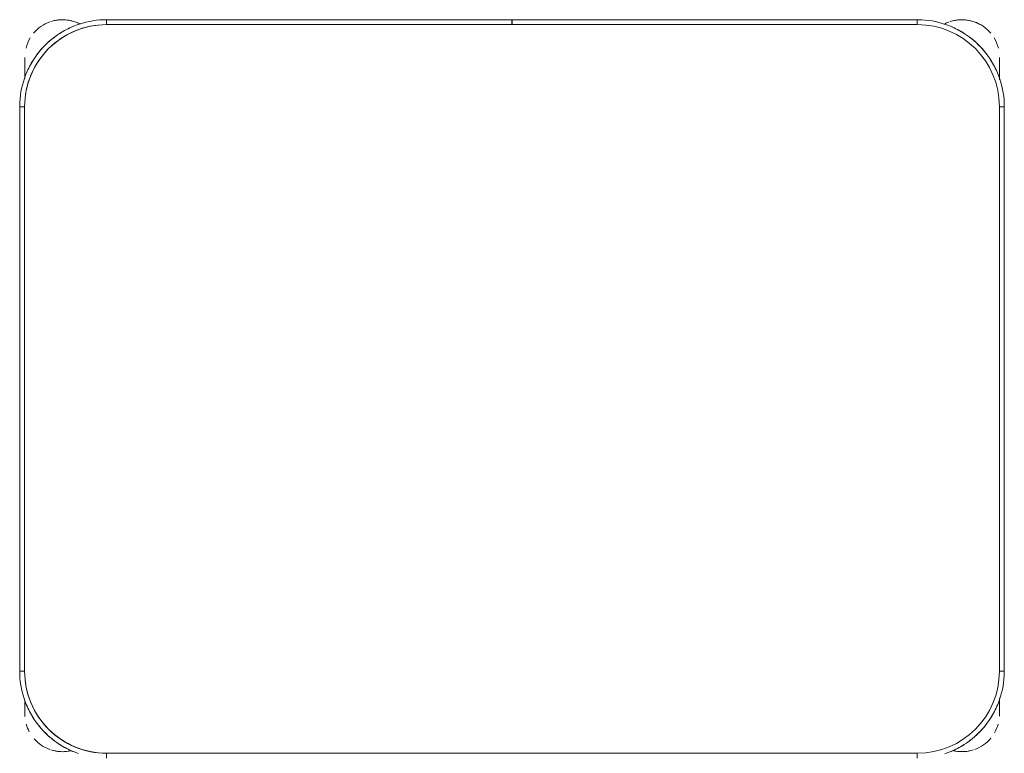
# Model space of a CAD drawing. Header units: metres. Extents: x 2.9 to 42.3, y -72.9 to -49.3.
# Tile 69 of 256: x 6.413 to 7.013, y -63.122 to -62.675. Entities that reach past the tile are written whole.
import ezdxf

# ---------------------------------------------------------------- set-up
doc = ezdxf.new("R2010")
doc.units = ezdxf.units.M
doc.layers.add('I-FURN', color=7, linetype='Continuous', lineweight=18)

# ---------------------------------------------------------------- blocks, each defined once
blk = doc.blocks.new('ConjuntoParaAlunoTamanho6 - CJA06_ConjuntoParaAlunoTamanho6-V21-2PAV')
at = {"layer": 'I-FURN', "color": 253, "true_color": 0xaaaaaa}
for p, q in [((-0.247, 0.06497), (-0.247, 0.06197)), ((0.247, 0.06497), (0.247, 0.06197)), ((-0.29713, 0.03797), (-0.29713, 0.02828)), ((-0.29713, 0.02878), (-0.29713, 0.03797)), ((0.29687, 0.03797), (0.29687, 0.02961)), ((0.29687, 0.03299), (0.29687, 0.03797)), ((-0.3, 0.01197), (-0.3, -0.33203)), ((-0.3, 0.01197), (-0.297, 0.01197)), ((-0.3, 0.01197), (-0.3, -0.33203)), ((0.3, 0.01197), (0.297, 0.01197)), ((0.3, -0.33203), (0.3, 0.01197)), ((0.3, -0.33203), (0.3, 0.01197)), ((-0.3, -0.33203), (-0.297, -0.33203)), ((0.3, -0.33203), (0.297, -0.33203)), ((-0.29713, -0.34835), (-0.29713, -0.35394)), ((-0.29713, -0.34868), (-0.29713, -0.36203)), ((0.29687, -0.35394), (0.29687, -0.3492)), ((0.29687, -0.36203), (0.29687, -0.34961)), ((-0.29713, -0.35705), (-0.29713, -0.36203)), ((0.29687, -0.36203), (0.29687, -0.35705)), ((-0.247, -0.38503), (-0.247, -0.38203)), ((-0.00005, -0.38203), (-0.00005, -0.38503)), ((0.00005, -0.38503), (0.00005, -0.38203)), ((0.247, -0.38503), (0.247, -0.38203)), ((-0.247, -0.38503), (-0.00005, -0.38503)), ((-0.247, -0.38503), (-0.00005, -0.38503)), ((0.00005, -0.38503), (0.247, -0.38503)), ((0.00005, -0.38503), (0.247, -0.38503))]:
    blk.add_line(p, q, dxfattribs=at)
at = {"layer": 'I-FURN', "color": 253, "true_color": 0xaaaaaa, "flags": 128}
for points in [[(-0.26367, 0.06228), (-0.26567, 0.06157), (-0.26764, 0.06078), (-0.26957, 0.05992), (-0.27147, 0.05898), (-0.27333, 0.05796), (-0.27515, 0.05687), (-0.27693, 0.05571), (-0.27865, 0.05448), (-0.28033, 0.05318), (-0.28195, 0.05181), (-0.28351, 0.05038), (-0.28502, 0.04889), (-0.28647, 0.04734), (-0.28785, 0.04574), (-0.28917, 0.04407), (-0.29042, 0.04236), (-0.2916, 0.0406), (-0.29271, 0.0388), (-0.29374, 0.03695), (-0.29471, 0.03506), (-0.29559, 0.03313), (-0.2964, 0.03117), (-0.29713, 0.02918), (-0.29777, 0.02716), (-0.29834, 0.02512), (-0.29883, 0.02306), (-0.29923, 0.02097), (-0.29955, 0.01888), (-0.29978, 0.01677), (-0.29993, 0.01466), (-0.3, 0.01254), (-0.3, 0.01197)], [(0.247, 0.06197), (0.1235, 0.06197), (0, 0.06197), (-0.1235, 0.06197), (-0.247, 0.06197)], [(-0.247, 0.06197), (-0.1235, 0.06197), (0, 0.06197), (0.1235, 0.06197), (0.247, 0.06197)], [(0.3, 0.01197), (0.29996, 0.01409), (0.29983, 0.0162), (0.29962, 0.01831), (0.29932, 0.02041), (0.29894, 0.0225), (0.29848, 0.02456), (0.29794, 0.02661), (0.29731, 0.02864), (0.2966, 0.03064), (0.29582, 0.03261), (0.29495, 0.03454), (0.29401, 0.03644), (0.29299, 0.0383), (0.2919, 0.04012), (0.29074, 0.04189), (0.28951, 0.04362), (0.28821, 0.04529), (0.28685, 0.04691), (0.28542, 0.04848), (0.28393, 0.04999), (0.28238, 0.05143), (0.28077, 0.05282), (0.27911, 0.05413), (0.2774, 0.05538), (0.27564, 0.05656), (0.27383, 0.05767), (0.27198, 0.05871), (0.27009, 0.05967), (0.26816, 0.06056), (0.2662, 0.06136), (0.26421, 0.06209)], [(-0.29713, 0.03797), (-0.29713, 0.03796), (-0.29713, 0.03792), (-0.29713, 0.03785), (-0.29713, 0.03775), (-0.29713, 0.03763), (-0.29713, 0.03748), (-0.29713, 0.03731), (-0.29713, 0.03711), (-0.29713, 0.03688), (-0.29713, 0.03663), (-0.29713, 0.03635), (-0.29713, 0.03605), (-0.29713, 0.03572), (-0.29713, 0.03537), (-0.29713, 0.035), (-0.29713, 0.03461), (-0.29713, 0.03419), (-0.29713, 0.03375), (-0.29713, 0.03329), (-0.29713, 0.03282), (-0.29713, 0.03232), (-0.29713, 0.0318), (-0.29713, 0.03127), (-0.29713, 0.03072), (-0.29713, 0.03016), (-0.29713, 0.02958), (-0.29713, 0.02898)], [(0.29687, 0.03), (0.29687, 0.03057), (0.29687, 0.03112), (0.29687, 0.03166), (0.29687, 0.03218), (0.29687, 0.03268), (0.29687, 0.03317), (0.29687, 0.03363), (0.29687, 0.03407), (0.29687, 0.0345), (0.29687, 0.0349), (0.29687, 0.03528), (0.29687, 0.03563), (0.29687, 0.03596), (0.29687, 0.03627), (0.29687, 0.03656), (0.29687, 0.03682), (0.29687, 0.03705), (0.29687, 0.03726), (0.29687, 0.03744), (0.29687, 0.0376), (0.29687, 0.03772), (0.29687, 0.03783), (0.29687, 0.0379), (0.29687, 0.03795), (0.29687, 0.03797)], [(-0.297, 0.01197), (-0.297, -0.07403), (-0.297, -0.16003), (-0.297, -0.24603), (-0.297, -0.33203)], [(-0.297, -0.33203), (-0.297, -0.24603), (-0.297, -0.16003), (-0.297, -0.07403), (-0.297, 0.01197)], [(0.297, -0.33203), (0.297, -0.24603), (0.297, -0.16003), (0.297, -0.07403), (0.297, 0.01197)], [(0.297, 0.01197), (0.297, -0.07403), (0.297, -0.16003), (0.297, -0.24603), (0.297, -0.33203)], [(-0.3, -0.33203), (-0.29996, -0.33415), (-0.29983, -0.33627), (-0.29962, -0.33838), (-0.29932, -0.34048), (-0.29894, -0.34256), (-0.29848, -0.34463), (-0.29794, -0.34668), (-0.29731, -0.34871), (-0.2966, -0.3507), (-0.29582, -0.35267), (-0.29495, -0.35461), (-0.29401, -0.35651), (-0.29299, -0.35837), (-0.2919, -0.36019), (-0.29074, -0.36196), (-0.28951, -0.36368), (-0.28821, -0.36536), (-0.28685, -0.36698), (-0.28542, -0.36855), (-0.28393, -0.37005), (-0.28238, -0.3715), (-0.28077, -0.37288), (-0.27911, -0.3742), (-0.2774, -0.37545), (-0.27564, -0.37663), (-0.27383, -0.37774), (-0.27198, -0.37878), (-0.27009, -0.37974), (-0.26816, -0.38062), (-0.2662, -0.38143), (-0.26421, -0.38216), (-0.2622, -0.38281), (-0.26015, -0.38338), (-0.25809, -0.38386), (-0.25601, -0.38426), (-0.25391, -0.38458), (-0.25181, -0.38482), (-0.24969, -0.38497), (-0.24757, -0.38503), (-0.247, -0.38503)], [(0.247, -0.38503), (0.24912, -0.38499), (0.25124, -0.38486), (0.25334, -0.38465), (0.25544, -0.38436), (0.25753, -0.38398), (0.2596, -0.38351), (0.26165, -0.38297), (0.26367, -0.38234), (0.26567, -0.38164), (0.26764, -0.38085), (0.26957, -0.37999), (0.27147, -0.37904), (0.27333, -0.37803), (0.27515, -0.37694), (0.27693, -0.37578), (0.27865, -0.37454), (0.28033, -0.37324), (0.28195, -0.37188), (0.28351, -0.37045), (0.28502, -0.36896), (0.28647, -0.36741), (0.28785, -0.3658), (0.28917, -0.36414), (0.29042, -0.36243), (0.2916, -0.36067), (0.29271, -0.35886), (0.29374, -0.35701), (0.29471, -0.35512), (0.29559, -0.3532), (0.2964, -0.35124), (0.29713, -0.34925), (0.29777, -0.34723), (0.29834, -0.34519), (0.29883, -0.34312), (0.29923, -0.34104), (0.29955, -0.33895), (0.29978, -0.33684), (0.29993, -0.33472), (0.3, -0.33261), (0.3, -0.33203)], [(-0.29713, -0.34907), (-0.29713, -0.34973), (-0.29713, -0.35038), (-0.29713, -0.35102), (-0.29713, -0.35165), (-0.29713, -0.35227), (-0.29713, -0.35288), (-0.29713, -0.35348), (-0.29713, -0.35406), (-0.29713, -0.35463), (-0.29713, -0.35518), (-0.29713, -0.35572), (-0.29713, -0.35624), (-0.29713, -0.35674), (-0.29713, -0.35722), (-0.29713, -0.35769), (-0.29713, -0.35813), (-0.29713, -0.35855), (-0.29713, -0.35895), (-0.29713, -0.35933), (-0.29713, -0.35969), (-0.29713, -0.36002), (-0.29713, -0.36033), (-0.29713, -0.36061), (-0.29713, -0.36087), (-0.29713, -0.36111), (-0.29713, -0.36131), (-0.29713, -0.3615), (-0.29713, -0.36165), (-0.29713, -0.36178), (-0.29713, -0.36188), (-0.29713, -0.36196), (-0.29713, -0.36201), (-0.29713, -0.36203)], [(0.29687, -0.36203), (0.29687, -0.36201), (0.29687, -0.36197), (0.29687, -0.36191), (0.29687, -0.36181), (0.29687, -0.36169), (0.29687, -0.36154), (0.29687, -0.36137), (0.29687, -0.36117), (0.29687, -0.36094), (0.29687, -0.36069), (0.29687, -0.36041), (0.29687, -0.36011), (0.29687, -0.35978), (0.29687, -0.35943), (0.29687, -0.35906), (0.29687, -0.35866), (0.29687, -0.35825), (0.29687, -0.35781), (0.29687, -0.35735), (0.29687, -0.35687), (0.29687, -0.35638), (0.29687, -0.35586), (0.29687, -0.35533), (0.29687, -0.35478), (0.29687, -0.35421), (0.29687, -0.35363), (0.29687, -0.35304), (0.29687, -0.35244), (0.29687, -0.35182), (0.29687, -0.35119), (0.29687, -0.35055), (0.29687, -0.3499)], [(-0.247, -0.38203), (-0.1235, -0.38203), (0, -0.38203), (0.1235, -0.38203), (0.247, -0.38203)], [(-0.00005, -0.38203), (-0.06179, -0.38203), (-0.12353, -0.38203), (-0.18526, -0.38203), (-0.247, -0.38203)], [(0.247, -0.38203), (0.18526, -0.38203), (0.12352, -0.38203), (0.06179, -0.38203), (0.00005, -0.38203)]]:
    blk.add_lwpolyline(points, dxfattribs=at)
at = {"layer": 'I-FURN', "color": 253, "true_color": 0xaaaaaa}
for centre, radius, start, end in [((-0.247, 0.01197), 0.05, 90, 180), ((-0.247, 0.01197), 0.05, 90, 180), ((-0.27413, 0.03797), 0.023, 76.78758, 108), ((-0.27413, 0.03797), 0.023, 76.40434, 104.46692), ((-0.247, 0.01197), 0.053, 112.5, 122.69993), ((0.247, 0.01197), 0.05, 360, 90), ((0.247, 0.01197), 0.05, 0, 90), ((0.247, 0.01197), 0.053, 57.30007, 67.5), ((0.247, 0.01197), 0.053, 57.30007, 67.5), ((0.27387, 0.03797), 0.023, 75.53308, 103.10319), ((0.27387, 0.03797), 0.023, 72, 102.57928), ((-0.27413, 0.03797), 0.023, 109.92744, 140.02309), ((-0.247, 0.01197), 0.053, 127.1607, 143.14964), ((0.247, 0.01197), 0.053, 37.1607, 53.14964), ((0.247, 0.01197), 0.053, 37.1607, 53.14964), ((0.27387, 0.03797), 0.023, 41.01944, 70.30683), ((-0.27413, 0.03797), 0.023, 149.97621, 164.34498), ((0.27387, 0.03797), 0.023, 15.73053, 28.0506), ((-0.27413, 0.03797), 0.023, 176.5669, 180), ((-0.247, 0.01197), 0.053, 147.30007, 157.5), ((0.247, 0.01197), 0.053, 22.5, 32.69993), ((0.247, 0.01197), 0.053, 22.5, 32.69993), ((0.27387, 0.03797), 0.023, 360, 4.00915), ((-0.247, -0.33203), 0.05, 180, 270), ((-0.247, -0.33203), 0.05, 180, 270), ((0.247, -0.33203), 0.05, 270, 360), ((0.247, -0.33203), 0.05, 270, 0), ((-0.247, -0.33203), 0.053, 202.5, 212.69993), ((0.247, -0.33203), 0.053, 327.30007, 337.5), ((0.247, -0.33203), 0.053, 327.30007, 337.5), ((-0.247, -0.33203), 0.053, 217.1607, 233.14964), ((0.247, -0.33203), 0.053, 307.1607, 323.14964), ((0.247, -0.33203), 0.053, 307.1607, 323.14964), ((-0.27413, -0.36203), 0.023, 194.46313, 211.29748), ((0.27387, -0.36203), 0.023, 328.70279, 345.53679), ((-0.27413, -0.36203), 0.023, 220.15845, 250.98921), ((-0.247, -0.33203), 0.053, 237.30007, 247.5), ((0.247, -0.33203), 0.053, 292.5, 302.69993), ((0.247, -0.33203), 0.053, 292.5, 302.69993), ((0.27387, -0.36203), 0.023, 289.64716, 320.10645), ((-0.27413, -0.36203), 0.023, 241.29896, 288), ((-0.27413, -0.36203), 0.023, 289.64716, 297.85925), ((0.27387, -0.36203), 0.023, 242.37001, 250.98921), ((0.27387, -0.36203), 0.023, 243.53772, 288), ((-0.27413, -0.36203), 0.023, 255.53308, 284.46692), ((0.27387, -0.36203), 0.023, 255.53308, 284.46692)]:
    blk.add_arc(centre, radius, start, end, dxfattribs=at)
blk = doc.blocks.new('4 GRE - ESCOLA DE CINEMA E AUDIOVISUAL CINE REX R07_rvt-1-2PAV')
at = {"layer": 'I-FURN', "color": 253, "lineweight": 18, "true_color": 0xaaaaaa, "rotation": 180}
blk.add_blockref('ConjuntoParaAlunoTamanho6 - CJA06_ConjuntoParaAlunoTamanho6-V21-2PAV', (6.71299, -63.06045), dxfattribs=at)

msp = doc.modelspace()

# ---------------------------------------------------------------- block references
at = {"lineweight": 5}
msp.add_blockref('4 GRE - ESCOLA DE CINEMA E AUDIOVISUAL CINE REX R07_rvt-1-2PAV', (0, 0), dxfattribs=at)

doc.saveas('drawing.dxf')
